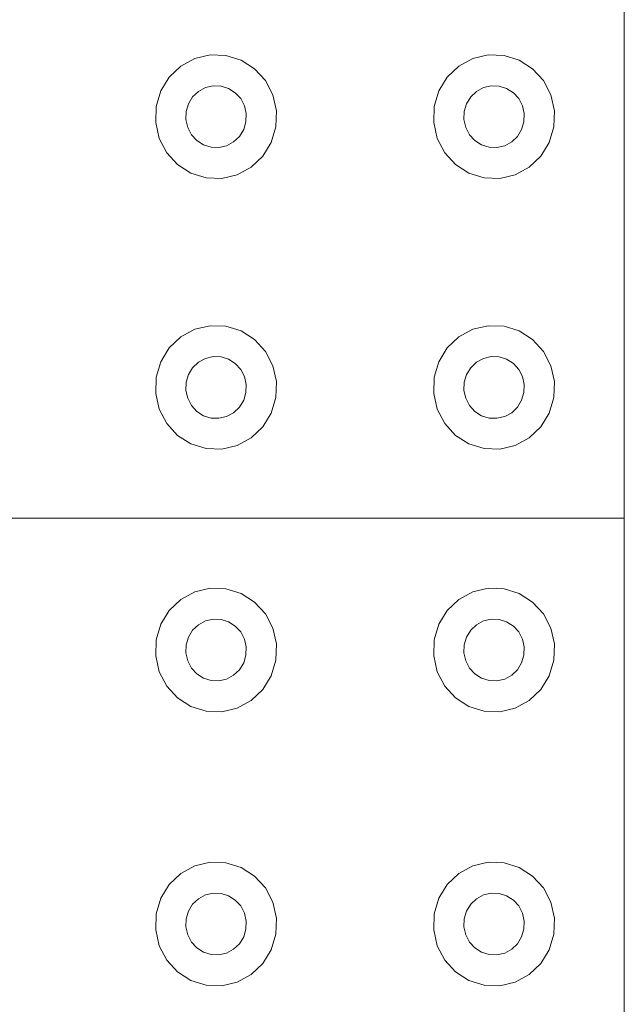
# Model space of a CAD drawing. Extents: x 5066 to 9756, y -2696 to -1109.
# Tile 46 of 248: x 9383.929 to 9384.152, y -2590.343 to -2589.98. Entities that reach past the tile are written whole.
import ezdxf

# ---------------------------------------------------------------- set-up
doc = ezdxf.new("R2010")
doc.units = 0
doc.header["$MEASUREMENT"] = 0
doc.layers.add('IFC-Elemento construtivo genérico-Contorno', color=253, linetype='CONTINUOUS', lineweight=5)

msp = doc.modelspace()

# ---------------------------------------------------------------- linework, layer by layer
at = {"layer": 'IFC-Elemento construtivo genérico-Contorno', "color": 8, "lineweight": 5}
for p, q in [((9384.15241, -2590.16396), (9384.15241, -2589.66395)), ((9383.9939, -2589.99438), (9383.9996, -2589.99303)), ((9383.9996, -2589.99303), (9384.00542, -2589.99324)), ((9384.00542, -2589.99324), (9384.01101, -2589.99499)), ((9384.09652, -2589.99438), (9384.10222, -2589.99303)), ((9384.10222, -2589.99303), (9384.10804, -2589.99324)), ((9384.10804, -2589.99324), (9384.11363, -2589.99499)), ((9383.98448, -2590.00127), (9383.98874, -2589.99719)), ((9383.98874, -2589.99719), (9383.9939, -2589.99438)), ((9384.01101, -2589.99499), (9384.01597, -2589.99815)), ((9384.0871, -2590.00127), (9384.09136, -2589.99719)), ((9384.09136, -2589.99719), (9384.09652, -2589.99438)), ((9384.11363, -2589.99499), (9384.11859, -2589.99815)), ((9384.01597, -2589.99815), (9384.01995, -2590.00252)), ((9384.11859, -2589.99815), (9384.12257, -2590.00252)), ((9383.9814, -2590.00633), (9383.98448, -2590.00127)), ((9383.99784, -2590.0051), (9384.00066, -2590.00443)), ((9384.00066, -2590.00443), (9384.00359, -2590.00453)), ((9384.01995, -2590.00252), (9384.02269, -2590.00779)), ((9384.08402, -2590.00633), (9384.0871, -2590.00127)), ((9384.10042, -2590.0051), (9384.10327, -2590.00443)), ((9384.10327, -2590.00443), (9384.1062, -2590.00453)), ((9384.12257, -2590.00252), (9384.1253, -2590.00779)), ((9383.97968, -2590.01205), (9383.9814, -2590.00633)), ((9383.99312, -2590.00854), (9383.99527, -2590.00651)), ((9383.99527, -2590.00651), (9383.99784, -2590.0051)), ((9384.00359, -2590.00453), (9384.0064, -2590.0054)), ((9384.0064, -2590.0054), (9384.00886, -2590.00698)), ((9384.00886, -2590.00698), (9384.01085, -2590.00917)), ((9384.02269, -2590.00779), (9384.02402, -2590.01362)), ((9384.0823, -2590.01205), (9384.08402, -2590.00633)), ((9384.09573, -2590.00854), (9384.09784, -2590.00651)), ((9384.09784, -2590.00651), (9384.10042, -2590.0051)), ((9384.1062, -2590.00453), (9384.10898, -2590.0054)), ((9384.10898, -2590.0054), (9384.11148, -2590.00698)), ((9384.11148, -2590.00698), (9384.11347, -2590.00917)), ((9384.1253, -2590.00779), (9384.12663, -2590.01362)), ((9383.99073, -2590.01394), (9383.99155, -2590.01108)), ((9383.99155, -2590.01108), (9383.99312, -2590.00854)), ((9384.01085, -2590.00917), (9384.01222, -2590.01181)), ((9384.09331, -2590.01394), (9384.09417, -2590.01108)), ((9384.09417, -2590.01108), (9384.09573, -2590.00854)), ((9384.11347, -2590.00917), (9384.11484, -2590.01181)), ((9383.97948, -2590.01802), (9383.97968, -2590.01205)), ((9383.99062, -2590.01692), (9383.99073, -2590.01394)), ((9384.01222, -2590.01181), (9384.01288, -2590.01472)), ((9384.01277, -2590.01771), (9384.01288, -2590.01472)), ((9384.02382, -2590.01959), (9384.02402, -2590.01362)), ((9384.0821, -2590.01802), (9384.0823, -2590.01205)), ((9384.09323, -2590.01692), (9384.09331, -2590.01394)), ((9384.11484, -2590.01181), (9384.1155, -2590.01472)), ((9384.11538, -2590.01771), (9384.1155, -2590.01472)), ((9384.1264, -2590.01959), (9384.12663, -2590.01362)), ((9383.97948, -2590.01802), (9383.98081, -2590.02384)), ((9383.99062, -2590.01692), (9383.99128, -2590.01984)), ((9384.01195, -2590.02056), (9384.01277, -2590.01771)), ((9384.0821, -2590.01802), (9384.08339, -2590.02384)), ((9384.09323, -2590.01692), (9384.0939, -2590.01984)), ((9384.11452, -2590.02056), (9384.11538, -2590.01771)), ((9383.99128, -2590.01984), (9383.99265, -2590.02247)), ((9383.99265, -2590.02247), (9383.99464, -2590.02466)), ((9384.01038, -2590.0231), (9384.01195, -2590.02056)), ((9384.0221, -2590.0253), (9384.02382, -2590.01959)), ((9384.0939, -2590.01984), (9384.09527, -2590.02247)), ((9384.09527, -2590.02247), (9384.09726, -2590.02466)), ((9384.113, -2590.0231), (9384.11452, -2590.02056)), ((9384.12472, -2590.0253), (9384.1264, -2590.01959)), ((9383.98081, -2590.02384), (9383.98355, -2590.02912)), ((9383.99464, -2590.02466), (9383.9971, -2590.02624)), ((9383.9971, -2590.02624), (9383.99991, -2590.02711)), ((9384.00566, -2590.02654), (9384.00823, -2590.02514)), ((9384.00823, -2590.02514), (9384.01038, -2590.0231)), ((9384.01902, -2590.03037), (9384.0221, -2590.0253)), ((9384.08339, -2590.02384), (9384.08616, -2590.02912)), ((9384.09726, -2590.02466), (9384.09972, -2590.02624)), ((9384.09972, -2590.02624), (9384.10249, -2590.02711)), ((9384.10827, -2590.02654), (9384.11085, -2590.02514)), ((9384.11085, -2590.02514), (9384.113, -2590.0231)), ((9384.12163, -2590.03037), (9384.12472, -2590.0253)), ((9383.98355, -2590.02912), (9383.98753, -2590.03349)), ((9383.99991, -2590.02711), (9384.00284, -2590.02721)), ((9384.00284, -2590.02721), (9384.00566, -2590.02654)), ((9384.08616, -2590.02912), (9384.09015, -2590.03349)), ((9384.10249, -2590.02711), (9384.10542, -2590.02721)), ((9384.10542, -2590.02721), (9384.10827, -2590.02654)), ((9383.98753, -2590.03349), (9383.99249, -2590.03666)), ((9384.01476, -2590.03446), (9384.01902, -2590.03037)), ((9384.09015, -2590.03349), (9384.09507, -2590.03666)), ((9384.11734, -2590.03446), (9384.12163, -2590.03037)), ((9383.99249, -2590.03666), (9383.99808, -2590.0384)), ((9384.0096, -2590.03726), (9384.01476, -2590.03446)), ((9384.09507, -2590.03666), (9384.10066, -2590.0384)), ((9384.11218, -2590.03726), (9384.11734, -2590.03446)), ((9383.99808, -2590.0384), (9384.0039, -2590.03861)), ((9384.0039, -2590.03861), (9384.0096, -2590.03726)), ((9384.10066, -2590.0384), (9384.10652, -2590.03861)), ((9384.10652, -2590.03861), (9384.11218, -2590.03726)), ((9383.98874, -2590.09707), (9383.9939, -2590.09426)), ((9383.9939, -2590.09426), (9383.9996, -2590.09292)), ((9383.9996, -2590.09292), (9384.00542, -2590.09312)), ((9384.00542, -2590.09312), (9384.01101, -2590.09487)), ((9384.01101, -2590.09487), (9384.01597, -2590.09803)), ((9384.09136, -2590.09707), (9384.09652, -2590.09426)), ((9384.09652, -2590.09426), (9384.10222, -2590.09292)), ((9384.10222, -2590.09292), (9384.10804, -2590.09312)), ((9384.10804, -2590.09312), (9384.11363, -2590.09487)), ((9384.11363, -2590.09487), (9384.11859, -2590.09803)), ((9383.98448, -2590.10115), (9383.98874, -2590.09707)), ((9384.01597, -2590.09803), (9384.01995, -2590.1024)), ((9384.0871, -2590.10115), (9384.09136, -2590.09707)), ((9384.11859, -2590.09803), (9384.12257, -2590.1024)), ((9383.9814, -2590.10622), (9383.98448, -2590.10115)), ((9384.01995, -2590.1024), (9384.02269, -2590.10768)), ((9384.08402, -2590.10622), (9384.0871, -2590.10115)), ((9384.12257, -2590.1024), (9384.1253, -2590.10768)), ((9383.99527, -2590.10639), (9383.99784, -2590.10498)), ((9383.99784, -2590.10498), (9384.00066, -2590.10431)), ((9384.00066, -2590.10431), (9384.00359, -2590.10442)), ((9384.00359, -2590.10442), (9384.0064, -2590.10529)), ((9384.0064, -2590.10529), (9384.00886, -2590.10687)), ((9384.09784, -2590.10639), (9384.10042, -2590.10498)), ((9384.10042, -2590.10498), (9384.10327, -2590.10431)), ((9384.10327, -2590.10431), (9384.1062, -2590.10442)), ((9384.1062, -2590.10442), (9384.10898, -2590.10529)), ((9384.10898, -2590.10529), (9384.11148, -2590.10687)), ((9383.97968, -2590.11194), (9383.9814, -2590.10622)), ((9383.99155, -2590.11096), (9383.99312, -2590.10843)), ((9383.99312, -2590.10843), (9383.99527, -2590.10639)), ((9384.00886, -2590.10687), (9384.01085, -2590.10905)), ((9384.01085, -2590.10905), (9384.01222, -2590.11169)), ((9384.02269, -2590.10768), (9384.02402, -2590.1135)), ((9384.0823, -2590.11194), (9384.08402, -2590.10622)), ((9384.09417, -2590.11096), (9384.09573, -2590.10843)), ((9384.09573, -2590.10843), (9384.09784, -2590.10639)), ((9384.11148, -2590.10687), (9384.11347, -2590.10905)), ((9384.11347, -2590.10905), (9384.11484, -2590.11169)), ((9384.1253, -2590.10768), (9384.12663, -2590.1135)), ((9383.97948, -2590.11791), (9383.97968, -2590.11194)), ((9383.99073, -2590.11382), (9383.99155, -2590.11096)), ((9384.01222, -2590.11169), (9384.01288, -2590.1146)), ((9384.0821, -2590.11791), (9384.0823, -2590.11194)), ((9384.09331, -2590.11382), (9384.09417, -2590.11096)), ((9384.11484, -2590.11169), (9384.1155, -2590.1146)), ((9383.99062, -2590.11681), (9383.99073, -2590.11382)), ((9383.99062, -2590.11681), (9383.99128, -2590.11972)), ((9384.01277, -2590.11759), (9384.01288, -2590.1146)), ((9384.02382, -2590.11947), (9384.02402, -2590.1135)), ((9384.09323, -2590.11681), (9384.09331, -2590.11382)), ((9384.09323, -2590.11681), (9384.0939, -2590.11972)), ((9384.11538, -2590.11759), (9384.1155, -2590.1146)), ((9384.1264, -2590.11947), (9384.12663, -2590.1135)), ((9383.97948, -2590.11791), (9383.98081, -2590.12373)), ((9383.99128, -2590.11972), (9383.99265, -2590.12236)), ((9384.01038, -2590.12299), (9384.01195, -2590.12045)), ((9384.01195, -2590.12045), (9384.01277, -2590.11759)), ((9384.0221, -2590.12519), (9384.02382, -2590.11947)), ((9384.0821, -2590.11791), (9384.08339, -2590.12373)), ((9384.0939, -2590.11972), (9384.09527, -2590.12236)), ((9384.113, -2590.12299), (9384.11452, -2590.12045)), ((9384.11452, -2590.12045), (9384.11538, -2590.11759)), ((9384.12472, -2590.12519), (9384.1264, -2590.11947)), ((9383.98081, -2590.12373), (9383.98355, -2590.12901)), ((9383.99265, -2590.12236), (9383.99464, -2590.12454)), ((9384.00823, -2590.12502), (9384.01038, -2590.12299)), ((9384.08339, -2590.12373), (9384.08616, -2590.12901)), ((9384.09527, -2590.12236), (9384.09726, -2590.12454)), ((9384.11085, -2590.12502), (9384.113, -2590.12299)), ((9383.99464, -2590.12454), (9383.9971, -2590.12612)), ((9383.9971, -2590.12612), (9383.99991, -2590.127)), ((9383.99991, -2590.127), (9384.00284, -2590.1271)), ((9384.00284, -2590.1271), (9384.00566, -2590.12643)), ((9384.00566, -2590.12643), (9384.00823, -2590.12502)), ((9384.01902, -2590.13026), (9384.0221, -2590.12519)), ((9384.09726, -2590.12454), (9384.09972, -2590.12612)), ((9384.09972, -2590.12612), (9384.10249, -2590.127)), ((9384.10249, -2590.127), (9384.10542, -2590.1271)), ((9384.10542, -2590.1271), (9384.10827, -2590.12643)), ((9384.10827, -2590.12643), (9384.11085, -2590.12502)), ((9384.12163, -2590.13026), (9384.12472, -2590.12519)), ((9383.98355, -2590.12901), (9383.98753, -2590.13338)), ((9384.01476, -2590.13434), (9384.01902, -2590.13026)), ((9384.08616, -2590.12901), (9384.09015, -2590.13338)), ((9384.11734, -2590.13434), (9384.12163, -2590.13026)), ((9383.98753, -2590.13338), (9383.99249, -2590.13654)), ((9384.0096, -2590.13715), (9384.01476, -2590.13434)), ((9384.09015, -2590.13338), (9384.09507, -2590.13654)), ((9384.11218, -2590.13715), (9384.11734, -2590.13434)), ((9383.99249, -2590.13654), (9383.99808, -2590.13829)), ((9383.99808, -2590.13829), (9384.0039, -2590.13849)), ((9384.0039, -2590.13849), (9384.0096, -2590.13715)), ((9384.09507, -2590.13654), (9384.10066, -2590.13829)), ((9384.10066, -2590.13829), (9384.10652, -2590.13849)), ((9384.10652, -2590.13849), (9384.11218, -2590.13715)), ((9383.65241, -2590.16396), (9384.15241, -2590.16396)), ((9384.15241, -2590.66396), (9384.15241, -2590.16396)), ((9383.98874, -2590.19391), (9383.9939, -2590.1911)), ((9383.9939, -2590.1911), (9383.9996, -2590.18976)), ((9383.9996, -2590.18976), (9384.00542, -2590.18996)), ((9384.00542, -2590.18996), (9384.01101, -2590.19171)), ((9384.01101, -2590.19171), (9384.01597, -2590.19487)), ((9384.09136, -2590.19391), (9384.09652, -2590.1911)), ((9384.09652, -2590.1911), (9384.10222, -2590.18976)), ((9384.10222, -2590.18976), (9384.10804, -2590.18996)), ((9384.10804, -2590.18996), (9384.11363, -2590.19171)), ((9384.11363, -2590.19171), (9384.11859, -2590.19487)), ((9383.98448, -2590.19799), (9383.98874, -2590.19391)), ((9384.01597, -2590.19487), (9384.01995, -2590.19924)), ((9384.0871, -2590.19799), (9384.09136, -2590.19391)), ((9384.11859, -2590.19487), (9384.12257, -2590.19924)), ((9383.9814, -2590.20306), (9383.98448, -2590.19799)), ((9384.01995, -2590.19924), (9384.02269, -2590.20452)), ((9384.08402, -2590.20306), (9384.0871, -2590.19799)), ((9384.12257, -2590.19924), (9384.1253, -2590.20452)), ((9383.97968, -2590.20878), (9383.9814, -2590.20306)), ((9383.99312, -2590.20527), (9383.99527, -2590.20323)), ((9383.99527, -2590.20323), (9383.99784, -2590.20182)), ((9383.99784, -2590.20182), (9384.00066, -2590.20115)), ((9384.00066, -2590.20115), (9384.00359, -2590.20125)), ((9384.00359, -2590.20125), (9384.0064, -2590.20213)), ((9384.0064, -2590.20213), (9384.00886, -2590.20371)), ((9384.00886, -2590.20371), (9384.01085, -2590.20589)), ((9384.0823, -2590.20878), (9384.08402, -2590.20306)), ((9384.09573, -2590.20527), (9384.09784, -2590.20323)), ((9384.09784, -2590.20323), (9384.10042, -2590.20182)), ((9384.10042, -2590.20182), (9384.10327, -2590.20115)), ((9384.10327, -2590.20115), (9384.1062, -2590.20125)), ((9384.1062, -2590.20125), (9384.10898, -2590.20213)), ((9384.10898, -2590.20213), (9384.11148, -2590.20371)), ((9384.11148, -2590.20371), (9384.11347, -2590.20589)), ((9383.99073, -2590.21066), (9383.99155, -2590.2078)), ((9383.99155, -2590.2078), (9383.99312, -2590.20527)), ((9384.01085, -2590.20589), (9384.01222, -2590.20853)), ((9384.02269, -2590.20452), (9384.02402, -2590.21034)), ((9384.09331, -2590.21066), (9384.09417, -2590.2078)), ((9384.09417, -2590.2078), (9384.09573, -2590.20527)), ((9384.11347, -2590.20589), (9384.11484, -2590.20853)), ((9384.1253, -2590.20452), (9384.12663, -2590.21034)), ((9383.97948, -2590.21475), (9383.97968, -2590.20878)), ((9383.99062, -2590.21364), (9383.99073, -2590.21066)), ((9384.01222, -2590.20853), (9384.01288, -2590.21144)), ((9384.01277, -2590.21443), (9384.01288, -2590.21144)), ((9384.02382, -2590.21632), (9384.02402, -2590.21034)), ((9384.0821, -2590.21475), (9384.0823, -2590.20878)), ((9384.09323, -2590.21364), (9384.09331, -2590.21066)), ((9384.11484, -2590.20853), (9384.1155, -2590.21144)), ((9384.11538, -2590.21443), (9384.1155, -2590.21144)), ((9384.1264, -2590.21632), (9384.12663, -2590.21034)), ((9383.97948, -2590.21475), (9383.98081, -2590.22057)), ((9383.99062, -2590.21364), (9383.99128, -2590.21655)), ((9384.01195, -2590.21729), (9384.01277, -2590.21443)), ((9384.0821, -2590.21475), (9384.08339, -2590.22057)), ((9384.09323, -2590.21364), (9384.0939, -2590.21655)), ((9384.11452, -2590.21729), (9384.11538, -2590.21443)), ((9383.99128, -2590.21655), (9383.99265, -2590.2192)), ((9384.01038, -2590.21982), (9384.01195, -2590.21729)), ((9384.0221, -2590.22203), (9384.02382, -2590.21632)), ((9384.0939, -2590.21655), (9384.09527, -2590.2192)), ((9384.113, -2590.21982), (9384.11452, -2590.21729)), ((9384.12472, -2590.22203), (9384.1264, -2590.21632)), ((9383.98081, -2590.22057), (9383.98355, -2590.22585)), ((9383.99265, -2590.2192), (9383.99464, -2590.22138)), ((9383.99464, -2590.22138), (9383.9971, -2590.22296)), ((9384.00566, -2590.22326), (9384.00823, -2590.22186)), ((9384.00823, -2590.22186), (9384.01038, -2590.21982)), ((9384.01902, -2590.2271), (9384.0221, -2590.22203)), ((9384.08339, -2590.22057), (9384.08616, -2590.22585)), ((9384.09527, -2590.2192), (9384.09726, -2590.22138)), ((9384.09726, -2590.22138), (9384.09972, -2590.22296)), ((9384.10827, -2590.22326), (9384.11085, -2590.22186)), ((9384.11085, -2590.22186), (9384.113, -2590.21982)), ((9384.12163, -2590.2271), (9384.12472, -2590.22203)), ((9383.98355, -2590.22585), (9383.98753, -2590.23022)), ((9383.9971, -2590.22296), (9383.99991, -2590.22383)), ((9383.99991, -2590.22383), (9384.00284, -2590.22394)), ((9384.00284, -2590.22394), (9384.00566, -2590.22326)), ((9384.08616, -2590.22585), (9384.09015, -2590.23022)), ((9384.09972, -2590.22296), (9384.10249, -2590.22383)), ((9384.10249, -2590.22383), (9384.10542, -2590.22394)), ((9384.10542, -2590.22394), (9384.10827, -2590.22326)), ((9384.01476, -2590.23118), (9384.01902, -2590.2271)), ((9384.11734, -2590.23118), (9384.12163, -2590.2271)), ((9383.98753, -2590.23022), (9383.99249, -2590.23338)), ((9384.0096, -2590.23399), (9384.01476, -2590.23118)), ((9384.09015, -2590.23022), (9384.09507, -2590.23338)), ((9384.11218, -2590.23399), (9384.11734, -2590.23118)), ((9383.99249, -2590.23338), (9383.99808, -2590.23512)), ((9383.99808, -2590.23512), (9384.0039, -2590.23533)), ((9384.0039, -2590.23533), (9384.0096, -2590.23399)), ((9384.09507, -2590.23338), (9384.10066, -2590.23512)), ((9384.10066, -2590.23512), (9384.10652, -2590.23533)), ((9384.10652, -2590.23533), (9384.11218, -2590.23399)), ((9383.9939, -2590.29218), (9383.9996, -2590.29083)), ((9383.9996, -2590.29083), (9384.00542, -2590.29104)), ((9384.00542, -2590.29104), (9384.01101, -2590.29278)), ((9384.09652, -2590.29218), (9384.10222, -2590.29083)), ((9384.10222, -2590.29083), (9384.10804, -2590.29104)), ((9384.10804, -2590.29104), (9384.11363, -2590.29278)), ((9383.98448, -2590.29906), (9383.98874, -2590.29499)), ((9383.98874, -2590.29499), (9383.9939, -2590.29218)), ((9384.01101, -2590.29278), (9384.01597, -2590.29595)), ((9384.0871, -2590.29906), (9384.09136, -2590.29499)), ((9384.09136, -2590.29499), (9384.09652, -2590.29218)), ((9384.11363, -2590.29278), (9384.11859, -2590.29595)), ((9384.01597, -2590.29595), (9384.01995, -2590.30032)), ((9384.11859, -2590.29595), (9384.12257, -2590.30032)), ((9383.9814, -2590.30413), (9383.98448, -2590.29906)), ((9383.99784, -2590.3029), (9384.00066, -2590.30222)), ((9384.00066, -2590.30222), (9384.00359, -2590.30233)), ((9384.00359, -2590.30233), (9384.0064, -2590.3032)), ((9384.01995, -2590.30032), (9384.02269, -2590.30559)), ((9384.08402, -2590.30413), (9384.0871, -2590.29906)), ((9384.10042, -2590.3029), (9384.10327, -2590.30222)), ((9384.10327, -2590.30222), (9384.1062, -2590.30233)), ((9384.1062, -2590.30233), (9384.10898, -2590.3032)), ((9384.12257, -2590.30032), (9384.1253, -2590.30559)), ((9383.97968, -2590.30985), (9383.9814, -2590.30413)), ((9383.99312, -2590.30634), (9383.99527, -2590.3043)), ((9383.99527, -2590.3043), (9383.99784, -2590.3029)), ((9384.0064, -2590.3032), (9384.00886, -2590.30478)), ((9384.00886, -2590.30478), (9384.01085, -2590.30697)), ((9384.02269, -2590.30559), (9384.02402, -2590.31142)), ((9384.0823, -2590.30985), (9384.08402, -2590.30413)), ((9384.09573, -2590.30634), (9384.09784, -2590.3043)), ((9384.09784, -2590.3043), (9384.10042, -2590.3029)), ((9384.10898, -2590.3032), (9384.11148, -2590.30478)), ((9384.11148, -2590.30478), (9384.11347, -2590.30697)), ((9384.1253, -2590.30559), (9384.12663, -2590.31142)), ((9383.99073, -2590.31174), (9383.99155, -2590.30887)), ((9383.99155, -2590.30887), (9383.99312, -2590.30634)), ((9384.01085, -2590.30697), (9384.01222, -2590.30961)), ((9384.09331, -2590.31174), (9384.09417, -2590.30887)), ((9384.09417, -2590.30887), (9384.09573, -2590.30634)), ((9384.11347, -2590.30697), (9384.11484, -2590.30961)), ((9383.97948, -2590.31582), (9383.97968, -2590.30985)), ((9383.99062, -2590.31472), (9383.99073, -2590.31174)), ((9384.01222, -2590.30961), (9384.01288, -2590.31252)), ((9384.01277, -2590.3155), (9384.01288, -2590.31252)), ((9384.02382, -2590.31739), (9384.02402, -2590.31142)), ((9384.0821, -2590.31582), (9384.0823, -2590.30985)), ((9384.09323, -2590.31472), (9384.09331, -2590.31174)), ((9384.11484, -2590.30961), (9384.1155, -2590.31252)), ((9384.11538, -2590.3155), (9384.1155, -2590.31252)), ((9384.1264, -2590.31739), (9384.12663, -2590.31142)), ((9383.97948, -2590.31582), (9383.98081, -2590.32164)), ((9383.99062, -2590.31472), (9383.99128, -2590.31763)), ((9384.01195, -2590.31836), (9384.01277, -2590.3155)), ((9384.0821, -2590.31582), (9384.08339, -2590.32164)), ((9384.09323, -2590.31472), (9384.0939, -2590.31763)), ((9384.11452, -2590.31836), (9384.11538, -2590.3155)), ((9383.99128, -2590.31763), (9383.99265, -2590.32027)), ((9383.99265, -2590.32027), (9383.99464, -2590.32245)), ((9384.01038, -2590.3209), (9384.01195, -2590.31836)), ((9384.0221, -2590.3231), (9384.02382, -2590.31739)), ((9384.0939, -2590.31763), (9384.09527, -2590.32027)), ((9384.09527, -2590.32027), (9384.09726, -2590.32245)), ((9384.113, -2590.3209), (9384.11452, -2590.31836)), ((9384.12472, -2590.3231), (9384.1264, -2590.31739)), ((9383.98081, -2590.32164), (9383.98355, -2590.32692)), ((9383.99464, -2590.32245), (9383.9971, -2590.32404)), ((9383.9971, -2590.32404), (9383.99991, -2590.32491)), ((9384.00566, -2590.32434), (9384.00823, -2590.32294)), ((9384.00823, -2590.32294), (9384.01038, -2590.3209)), ((9384.01902, -2590.32818), (9384.0221, -2590.3231)), ((9384.08339, -2590.32164), (9384.08616, -2590.32692)), ((9384.09726, -2590.32245), (9384.09972, -2590.32404)), ((9384.09972, -2590.32404), (9384.10249, -2590.32491)), ((9384.10827, -2590.32434), (9384.11085, -2590.32294)), ((9384.11085, -2590.32294), (9384.113, -2590.3209)), ((9384.12163, -2590.32818), (9384.12472, -2590.3231)), ((9383.98355, -2590.32692), (9383.98753, -2590.33129)), ((9383.99991, -2590.32491), (9384.00284, -2590.32501)), ((9384.00284, -2590.32501), (9384.00566, -2590.32434)), ((9384.08616, -2590.32692), (9384.09015, -2590.33129)), ((9384.10249, -2590.32491), (9384.10542, -2590.32501)), ((9384.10542, -2590.32501), (9384.10827, -2590.32434)), ((9383.98753, -2590.33129), (9383.99249, -2590.33446)), ((9384.01476, -2590.33225), (9384.01902, -2590.32818)), ((9384.09015, -2590.33129), (9384.09507, -2590.33446)), ((9384.11734, -2590.33225), (9384.12163, -2590.32818)), ((9383.99249, -2590.33446), (9383.99808, -2590.3362)), ((9384.0096, -2590.33506), (9384.01476, -2590.33225)), ((9384.09507, -2590.33446), (9384.10066, -2590.3362)), ((9384.11218, -2590.33506), (9384.11734, -2590.33225)), ((9383.99808, -2590.3362), (9384.0039, -2590.33641)), ((9384.0039, -2590.33641), (9384.0096, -2590.33506)), ((9384.10066, -2590.3362), (9384.10652, -2590.33641)), ((9384.10652, -2590.33641), (9384.11218, -2590.33506))]:
    msp.add_line(p, q, dxfattribs=at)

doc.saveas('drawing.dxf')
